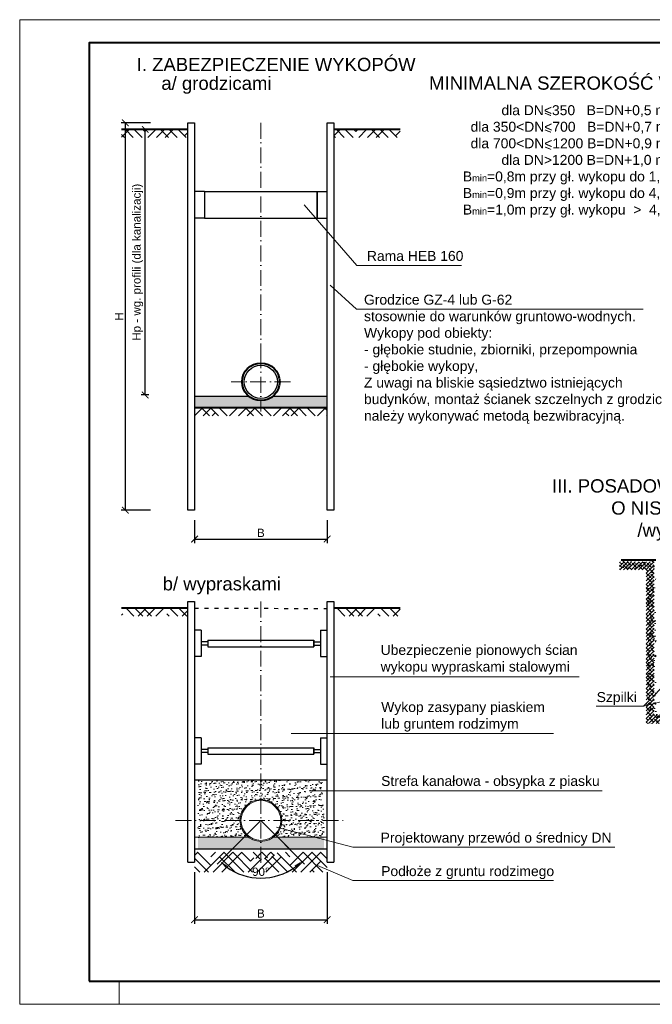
# Model space of a CAD drawing. Header units: millimetres. Extents: x 6893 to 8997, y -1620 to 1441.
# Tile 3 of 9: x 6893 to 7847, y -44 to 1441. Entities that reach past the tile are written whole.
import ezdxf

# ---------------------------------------------------------------- set-up
doc = ezdxf.new("R2010")
doc.units = ezdxf.units.MM
doc.header["$MEASUREMENT"] = 0
doc.linetypes.add('ACAD_ISO03W100', pattern=[30, 12, -18])
doc.linetypes.add('ACAD_ISO10W100', pattern=[18.5, 12, -3, 0.5, -3])
doc.layers.get('0').update_dxf_attribs({"lineweight": 13})
doc.layers.get('Defpoints').update_dxf_attribs({"lineweight": 13})
for name, color, linetype, lineweight in [('013', 2, 'Continuous', 25), ('04', 22, 'Continuous', 40), ('__tabela', 7, 'Continuous', 15), ('_wypełnienie', 252, 'Continuous', 5), ('opisy', 7, 'Continuous', 5), ('wymiary', 3, 'Continuous', 5)]:
    doc.layers.add(name, color=color, linetype=linetype, lineweight=lineweight)
doc.styles.add('3', font='banff.ttf')
doc.styles.add('ARIAL', font='arial.ttf')
doc.styles.get("Standard").update_dxf_attribs({"font": 'arial.ttf'})
doc.dimstyles.new('ISO-25', dxfattribs={"dimtxt": 2.5, "dimasz": 2.5, "dimexe": 1.25, "dimexo": 0.625, "dimtad": 1, "dimtxsty": 'Standard', "dimcen": 2.5, "dimadec": 0, "dimazin": 0, "dimtfac": 1, "dimtmove": 0, "dimatfit": 3, "dimfxl": 1, "dimarcsym": 0})
pattern_1 = [(45, (5172.92, 0), (19.887378, 33.14563), [150, -75]), (135, (5172.92, 0), (19.887378, -33.14563), [150, -75])]
pattern_2 = [(45, (5172.92, 34.5925), (19.88738, 33.14563), [150, -75]), (135, (5172.92, 34.5925), (19.88738, -33.14563), [150, -75])]

# ---------------------------------------------------------------- blocks, each defined once
blk = doc.blocks.new('_ArchTick')
at = {"color": 0, "linetype": 'ByBlock', "const_width": 0.15}
blk.add_lwpolyline([(-0.5, -0.5), (0.5, 0.5)], dxfattribs=at)
blk = doc.blocks.new('*D272')
at = {"layer": 'Defpoints', "color": 0}
for p in [(7157, 701.5), (7357, 701.5), (7357, 658)]:
    blk.add_point(p, dxfattribs=at)
at = {"layer": 'wymiary', "color": 0, "lineweight": -2}
for p, q in [((7157, 686.5), (7157, 651.7)), ((7357, 686.5), (7357, 651.7)), ((7157, 658), (7357, 658))]:
    blk.add_line(p, q, dxfattribs=at)
at = {"layer": 'wymiary', "color": 0, "lineweight": -2, "xscale": 10, "yscale": 10, "zscale": 10, "rotation": 180}
blk.add_blockref('_ArchTick', (7157, 658), dxfattribs=at)
at = {"layer": 'wymiary', "color": 0, "lineweight": -2, "xscale": 10, "yscale": 10, "zscale": 10}
blk.add_blockref('_ArchTick', (7357, 658), dxfattribs=at)
at = {"layer": 'wymiary', "color": 0, "insert": (7257, 667.4), "char_height": 12.5, "attachment_point": 5, "style": 'ARIAL'}
blk.add_mtext('B', dxfattribs=at)
blk = doc.blocks.new('*D273')
at = {"layer": 'Defpoints', "color": 0}
for p in [(7052.6, 1285.8), (7105.7, 1285.8), (7105.7, 701.5)]:
    blk.add_point(p, dxfattribs=at)
at = {"layer": 'wymiary', "color": 0, "lineweight": -2}
for p, q in [((7090.7, 1285.8), (7046.3, 1285.8)), ((7052.6, 701.5), (7052.6, 1285.8)), ((7090.7, 701.5), (7046.3, 701.5))]:
    blk.add_line(p, q, dxfattribs=at)
at = {"layer": 'wymiary', "color": 0, "lineweight": -2, "xscale": 10, "yscale": 10, "zscale": 10}
for p, rotation in [((7052.6, 1285.8), 90), ((7052.6, 701.5), 270)]:
    blk.add_blockref('_ArchTick', p, dxfattribs=dict(at, rotation=rotation))
at = {"layer": 'wymiary', "color": 0, "insert": (7043.2, 993.6), "char_height": 12.5, "attachment_point": 5, "rotation": 90, "style": 'ARIAL'}
blk.add_mtext('H', dxfattribs=at)
blk = doc.blocks.new('*D276')
at = {"layer": 'Defpoints', "color": 0}
for p in [(7157, 170.6), (7357, 170.6), (7357, 84)]:
    blk.add_point(p, dxfattribs=at)
at = {"layer": 'wymiary', "color": 0, "lineweight": -2}
for p, q in [((7157, 155.6), (7157, 77.7)), ((7357, 155.6), (7357, 77.7)), ((7157, 84), (7357, 84))]:
    blk.add_line(p, q, dxfattribs=at)
at = {"layer": 'wymiary', "color": 0, "lineweight": -2, "xscale": 10, "yscale": 10, "zscale": 10, "rotation": 180}
blk.add_blockref('_ArchTick', (7157, 84), dxfattribs=at)
at = {"layer": 'wymiary', "color": 0, "lineweight": -2, "xscale": 10, "yscale": 10, "zscale": 10}
blk.add_blockref('_ArchTick', (7357, 84), dxfattribs=at)
at = {"layer": 'wymiary', "color": 0, "insert": (7257, 93.4), "char_height": 12.5, "attachment_point": 5, "style": 'ARIAL'}
blk.add_mtext('B', dxfattribs=at)
blk = doc.blocks.new('*D277')
at = {"layer": 'Defpoints', "color": 0}
for p in [(7257, 233.6), (7257, 233.6), (7224.3, 200.9), (7289.8, 200.9), (7234.5, 149.6)]:
    blk.add_point(p, dxfattribs=at)
at = {"layer": 'wymiary', "color": 0, "lineweight": -2}
for p, q in [((7220.7, 197.4), (7191.1, 167.7)), ((7293.3, 197.4), (7323, 167.7))]:
    blk.add_line(p, q, dxfattribs=at)
blk.add_arc((7257, 233.6), 87, 233.2389, 306.7611, dxfattribs=at)
at = {"layer": 'wymiary', "color": 0}
for points in [[(7206.3, 165.5), (7203.6, 162.4), (7195.5, 172.1)], [(7310.5, 162.4), (7307.7, 165.5), (7318.6, 172.1)]]:
    blk.add_solid(points, dxfattribs=at)
at = {"layer": 'wymiary', "color": 0, "insert": (7257, 156.2), "char_height": 12.5, "attachment_point": 5, "style": 'ARIAL'}
blk.add_mtext('90%%d', dxfattribs=at)
blk = doc.blocks.new('*D286')
at = {"layer": 'Defpoints', "color": 0}
for p in [(7082.6, 1275.8), (7103, 1275.8), (7103, 875.4)]:
    blk.add_point(p, dxfattribs=at)
at = {"layer": 'wymiary', "color": 0, "lineweight": -2}
for p, q in [((7088, 1275.8), (7076.3, 1275.8)), ((7082.6, 875.4), (7082.6, 1275.8)), ((7088, 875.4), (7076.3, 875.4))]:
    blk.add_line(p, q, dxfattribs=at)
at = {"layer": 'wymiary', "color": 0, "lineweight": -2, "xscale": 10, "yscale": 10, "zscale": 10}
for p, rotation in [((7082.6, 1275.8), 90), ((7082.6, 875.4), 270)]:
    blk.add_blockref('_ArchTick', p, dxfattribs=dict(at, rotation=rotation))
at = {"layer": 'wymiary', "color": 0, "insert": (7071.3, 1075.6), "char_height": 12.5, "attachment_point": 5, "rotation": 90, "style": 'ARIAL'}
blk.add_mtext('Hp - wg. profili (dla kanalizacji)', dxfattribs=at)

msp = doc.modelspace()

# ---------------------------------------------------------------- hatches: boundary and pattern name
at = {"layer": '_wypełnienie'}
h = msp.add_hatch(dxfattribs=at)
h.set_pattern_fill('HOUND', color=256, scale=150, angle=45, style=0)
h.set_pattern_definition(pattern_1)
h.paths.add_polyline_path([(7047.031, 1275.784), (7047.031, 1263.784), (7147.031, 1263.784), (7147.031, 1275.784)])
h = msp.add_hatch(dxfattribs=at)
h.set_pattern_fill('HOUND', color=256, scale=150, angle=45, style=0)
h.set_pattern_definition(pattern_1)
h.paths.add_polyline_path([(7367.031, 1275.784), (7367.031, 1263.784), (7467.031, 1263.784), (7467.031, 1275.784)])
h = msp.add_hatch(dxfattribs=at)
h.set_pattern_fill('AR-SAND', color=256, scale=2.1, angle=45, style=0)
h.set_pattern_definition([(82.5, (2052.1484, 655.6072), (-2.9547277, 2.767647), [0, -3.192, 0, -3.57, 0, -3.4125]), (52.5, (2052.1484, 655.607), (-1.562689, 6.8186574), [0, -1.722, 0, -2.877, 0, -1.1025]), (12.5, (2050.322, 653.7808), (4.6158615, 4.632668), [0, -1.05, 0, -3.78, 0, -4.935]), (2.5, (2050.322, 653.781), (3.1605885, 5.767152), [0, -0.525, 0, -2.478, 0, -2.835])])
h.paths.add_polyline_path([(7344.016, 874.065), (7356.781, 870.714), (7356.781, 874.065)], flags=16)
h.paths.add_polyline_path([(7344.016, 874.065), (7276.319, 874.065, -0.01987324), (7274.125, 872.619), (7284.288, 855.784), (7356.781, 855.784), (7356.781, 870.714)])
h.paths.add_polyline_path([(7274.125, 872.619, -0.13662328), (7257.031, 867.859), (7257.031, 855.784), (7284.288, 855.784)])
h.paths.add_polyline_path([(7257.031, 855.784), (7257.031, 867.859, -0.13662328), (7239.937, 872.619), (7229.774, 855.784)])
h.paths.add_polyline_path([(7157.281, 874.065), (7157.281, 855.784), (7229.774, 855.784), (7239.937, 872.619, -0.01987324), (7237.743, 874.065)])
h = msp.add_hatch(dxfattribs=at)
h.set_pattern_fill('HOUND', color=256, scale=150, angle=45, style=0)
h.set_pattern_definition(pattern_1)
h.paths.add_polyline_path([(7257.031, 843.784), (7257.031, 855.784), (7157.031, 855.784), (7157.031, 843.784)])
h.paths.add_polyline_path([(7357.031, 843.784), (7357.031, 855.784), (7257.031, 855.784), (7257.031, 843.784)])
h = msp.add_hatch(dxfattribs=at)
h.set_pattern_fill('AR-CONC', color=256, scale=0.1, style=0)
h.set_pattern_definition([(50, (3249.642, -2534.123), (18.218467, -1.59391), [1.905, -20.955]), (355, (3249.642, -2534.123), (-3.52428, 19.105664), [1.524, -16.764]), (100.451, (3251.16, -2534.255), (14.69425, 17.51167), [1.619, -17.809]), (46.1842, (3249.642, -2529.043), (27.1079, -4.20423), [2.8575, -31.4325]), (96.6356, (3251.9, -2529.393), (23.74042, 24.74256), [2.4285, -26.7135]), (351.184, (3249.642, -2529.043), (23.74046, 24.74251), [2.286, -25.146]), (21, (3252.182, -2530.313), (15.161488, -10.22655), [1.905, -20.955]), (326, (3252.182, -2530.313), (6.1802, 18.418797), [1.524, -16.764]), (71.4514, (3253.446, -2531.165), (21.34165, 8.192286), [1.619, -17.809]), (37.5, (3249.642, -2534.1225), (0.30886, 8.455504), [0, -16.5608, 0, -17.018, 0, -16.8275]), (7.5, (3249.642, -2534.1225), (6.681966, 10.018057), [0, -9.7028, 0, -16.1798, 0, -6.4135]), (327.5, (3243.978, -2534.1225), (13.5590595, -0.572874), [0, -6.35, 0, -19.812, 0, -26.289]), (317.5, (3241.438, -2534.123), (14.812918, 2.54265), [0, -8.255, 0, -13.1572, 0, -18.669])])
edge = h.paths.add_edge_path()
edge.add_spline(control_points=[(7929.679, 394.094), (7924.28, 394.473), (7910.312, 394.753), (7892.113, 390.484), (7872.369, 396.624), (7860.558, 395.276), (7852.864, 394.398)], knot_values=[0, 0, 0, 0, 6.49077993, 16.77115465, 21.67585798, 30.84355961, 30.84355961, 30.84355961, 30.84355961], degree=3, periodic=0)
edge.add_line((7852.864, 394.398), (7852.864, 613.992))
edge.add_line((7852.864, 613.992), (7840.78, 613.992))
edge.add_line((7840.78, 613.992), (7840.78, 382.314))
edge.add_line((7840.78, 382.314), (7929.679, 382.314))
edge.add_line((7929.679, 382.314), (7929.679, 394.094))
h.paths.add_polyline_path([(7852.864, 626.076), (7800.41, 626.076), (7800.41, 613.992), (7852.864, 613.992)])
h = msp.add_hatch(dxfattribs=at)
h.set_pattern_fill('ANSI38', color=256, scale=1.25, style=0)
h.set_pattern_definition([(45, (3247.142, -2536.6225), (-2.80633, 2.80633), []), (135, (3247.142, -2536.6225), (-8.41899, 2.80633), [9.921875, -5.953125])])
edge = h.paths.add_edge_path()
edge.add_spline(control_points=[(7929.679, 391.4), (7928.846, 391.47), (7928.012, 391.535), (7927.179, 391.594)], knot_values=[30.84355961, 30.84355961, 30.84355961, 30.84355961, 31.84570913, 31.84570913, 31.84570913, 31.84570913], degree=3, periodic=0)
edge.add_line((7927.179, 391.594), (7927.179, 379.814))
edge.add_line((7927.179, 379.814), (7929.679, 379.814))
edge.add_line((7929.679, 379.814), (7929.679, 391.4))
edge = h.paths.add_edge_path()
edge.add_spline(control_points=[(7927.179, 391.594), (7921.78, 391.973), (7907.812, 392.253), (7889.613, 387.984), (7869.869, 394.124), (7858.058, 392.776), (7850.364, 391.898)], knot_values=[0, 0, 0, 0, 6.49077993, 16.77115465, 21.67585798, 30.84355961, 30.84355961, 30.84355961, 30.84355961], degree=3, periodic=0)
edge.add_line((7850.364, 391.898), (7850.364, 611.492))
edge.add_line((7850.364, 611.492), (7838.28, 611.492))
edge.add_line((7838.28, 611.492), (7838.28, 379.814))
edge.add_line((7838.28, 379.814), (7927.179, 379.814))
edge.add_line((7927.179, 379.814), (7927.179, 391.594))
h.paths.add_polyline_path([(7850.364, 623.576), (7797.91, 623.576), (7797.91, 611.492), (7850.364, 611.492)])
h = msp.add_hatch(dxfattribs=at)
h.set_pattern_fill('HOUND', color=256, scale=150, angle=45, style=0)
h.set_pattern_definition(pattern_2)
h.paths.add_polyline_path([(7047.031, 553.644), (7047.031, 541.644), (7147.031, 541.644), (7147.031, 553.644)])
h = msp.add_hatch(dxfattribs=at)
h.set_pattern_fill('HOUND', color=256, scale=150, angle=45, style=0)
h.set_pattern_definition(pattern_2)
h.paths.add_polyline_path([(7367.031, 553.644), (7367.031, 541.644), (7467.031, 541.644), (7467.031, 553.644)])
h = msp.add_hatch(dxfattribs=at)
h.set_pattern_fill('AR-SAND', color=256, scale=5, angle=45, style=0)
h.set_pattern_definition([(82.5, (2300, 0), (-7.035066, 6.589636), [0, -7.6, 0, -8.5, 0, -8.125]), (52.5, (2300, 0), (-3.720688, 16.2349), [0, -4.1, 0, -6.85, 0, -2.625]), (12.5, (2295.651, -4.349), (10.990146, 11.030162), [0, -2.5, 0, -9, 0, -11.75]), (2.5, (2295.651, -4.349), (7.52521, 13.731314), [0, -1.25, 0, -5.9, 0, -6.75])])
h.paths.add_polyline_path([(7352.031, 233.644), (7352.031, 295.144), (7257.031, 295.144), (7257.031, 265.144, -0.41421356), (7288.531, 233.644)])
h.paths.add_polyline_path([(7162.031, 295.144), (7162.031, 233.644), (7225.531, 233.644, -0.41421356), (7257.031, 265.144), (7257.031, 295.144)])
h.paths.add_polyline_path([(7225.531, 233.644), (7162.031, 233.644), (7162.031, 208.055), (7238.662, 208.055, -0.24158789)])
h.paths.add_polyline_path([(7286.343, 222.108, -0.14429435), (7275.401, 208.055), (7339.874, 208.055)])
h.paths.add_polyline_path([(7339.874, 208.055), (7352.031, 208.055), (7352.031, 233.644), (7288.531, 233.644, -0.09401616), (7286.343, 222.108)])
h = msp.add_hatch(dxfattribs=at)
h.set_pattern_fill('AR-SAND', color=256, scale=2, angle=45, style=0)
h.set_pattern_definition([(82.5, (2300, 0), (-2.8140264, 2.6358542), [0, -3.04, 0, -3.4, 0, -3.25]), (52.5, (2300, 0), (-1.488275, 6.4939595), [0, -1.64, 0, -2.74, 0, -1.05]), (12.5, (2298.2605, -1.7395), (4.3960585, 4.4120648), [0, -1, 0, -3.6, 0, -4.7]), (2.5, (2298.2605, -1.7395), (3.0100843, 5.4925257), [0, -0.5, 0, -2.36, 0, -2.7])])
h.paths.add_polyline_path([(7339.874, 208.055), (7352.031, 204.864), (7352.031, 208.055)], flags=16)
h.paths.add_polyline_path([(7339.874, 208.055), (7275.401, 208.055, -0.01987324), (7273.311, 206.677), (7282.99, 190.644), (7352.031, 190.644), (7352.031, 204.864)])
h.paths.add_polyline_path([(7273.311, 206.677, -0.13662328), (7257.031, 202.144), (7257.031, 190.644), (7282.99, 190.644)])
h.paths.add_polyline_path([(7257.031, 190.644), (7257.031, 202.144, -0.13662328), (7240.751, 206.677), (7231.072, 190.644)])
h.paths.add_polyline_path([(7162.031, 208.055), (7162.031, 190.644), (7231.072, 190.644), (7240.751, 206.677, -0.01987324), (7238.662, 208.055)])
h = msp.add_hatch(dxfattribs=at)
h.set_pattern_fill('HOUND', color=256, scale=150, angle=45, style=0)
h.set_pattern_definition([(45, (5172.92, 13.0925), (19.88738, 33.14563), [150, -75]), (135, (5172.92, 13.0925), (19.88738, -33.14563), [150, -75])])
h.paths.add_polyline_path([(7157.031, 185.644), (7157.031, 155.644), (7302.434, 155.644), (7275.711, 180.786, -0.33569886), (7231.931, 185.644)])
h.paths.add_polyline_path([(7282.131, 185.644, -0.05531283), (7275.711, 180.786), (7302.434, 155.644), (7357.031, 155.644), (7357.031, 185.644)])
h = msp.add_hatch(dxfattribs=at)
h.set_pattern_fill('HOUND', color=256, scale=150, angle=45, style=0)
h.set_pattern_definition([(45, (2300, 0), (19.887378, 33.14563), [150, -75]), (135, (2300, 0), (19.887378, -33.14563), [150, -75])])
h.paths.add_polyline_path([(7277.143, 181.685), (7272.059, 185.644), (7257.031, 185.644), (7257.031, 175.644, 0.14693663)])
h.paths.add_polyline_path([(7277.143, 181.685, 0.04370241), (7282.131, 185.644), (7272.059, 185.644)])
h.paths.add_polyline_path([(7257.031, 175.644), (7257.031, 185.644), (7231.931, 185.644, 0.19187114)])

# ---------------------------------------------------------------- linework, layer by layer
at = {"layer": '013'}
for p, q in [((7147.031, 1285.784), (7157.031, 1285.784)), ((7147.031, 701.496), (7147.031, 1285.784)), ((7157.031, 1285.784), (7157.031, 701.496)), ((7357.031, 701.496), (7357.031, 1285.784)), ((7357.031, 1285.784), (7367.031, 1285.784)), ((7367.031, 1285.784), (7367.031, 701.496)), ((7172.031, 1182.029), (7157.031, 1182.029)), ((7172.031, 1182.029), (7342.031, 1182.029)), ((7172.031, 1182.029), (7172.031, 1142.029)), ((7172.031, 1182.029), (7172.031, 1142.029)), ((7342.031, 1142.029), (7342.031, 1182.029)), ((7342.031, 1182.029), (7342.031, 1142.029)), ((7342.031, 1182.029), (7357.031, 1182.029)), ((7342.031, 1182.029), (7342.031, 1142.029)), ((7172.031, 1164.529), (7172.031, 1164.529)), ((7172.031, 1159.529), (7172.031, 1159.529)), ((7342.031, 1164.529), (7342.031, 1164.529)), ((7342.031, 1159.529), (7342.031, 1159.529)), ((7172.031, 1142.029), (7157.031, 1142.029)), ((7172.031, 1142.029), (7342.031, 1142.029)), ((7342.031, 1142.029), (7357.031, 1142.029)), ((7157.031, 873.784), (7237.867, 873.784)), ((7276.195, 873.784), (7357.031, 873.784)), ((7157.031, 701.496), (7147.031, 701.496)), ((7367.031, 701.496), (7357.031, 701.496)), ((7147.031, 170.644), (7147.031, 563.644)), ((7147.031, 563.644), (7157.031, 563.644)), ((7157.031, 563.644), (7157.031, 170.644)), ((7357.031, 170.644), (7357.031, 563.644)), ((7357.031, 563.644), (7367.031, 563.644)), ((7367.031, 563.644), (7367.031, 170.644)), ((7167.031, 520.735), (7157.031, 520.735)), ((7167.031, 520.735), (7167.031, 480.735)), ((7347.031, 520.735), (7347.031, 480.735)), ((7347.031, 520.735), (7357.031, 520.735)), ((7177.031, 505.735), (7337.031, 505.735)), ((7177.031, 505.735), (7177.031, 495.735)), ((7337.031, 495.735), (7337.031, 505.735)), ((7337.031, 505.735), (7337.031, 495.735)), ((7177.031, 503.235), (7167.031, 503.235)), ((7177.031, 498.235), (7167.031, 498.235)), ((7177.031, 495.735), (7337.031, 495.735)), ((7337.031, 503.235), (7347.031, 503.235)), ((7337.031, 498.235), (7347.031, 498.235)), ((7167.031, 480.735), (7157.031, 480.735)), ((7347.031, 480.735), (7357.031, 480.735)), ((7167.031, 358.418), (7157.031, 358.418)), ((7167.031, 358.418), (7167.031, 318.418)), ((7347.031, 358.418), (7347.031, 318.418)), ((7347.031, 358.418), (7357.031, 358.418)), ((7177.031, 343.418), (7337.031, 343.418)), ((7177.031, 343.418), (7177.031, 333.418)), ((7337.031, 333.418), (7337.031, 343.418)), ((7337.031, 343.418), (7337.031, 333.418)), ((7177.031, 340.918), (7167.031, 340.918)), ((7177.031, 335.918), (7167.031, 335.918)), ((7177.031, 333.418), (7337.031, 333.418)), ((7337.031, 340.918), (7347.031, 340.918)), ((7337.031, 335.918), (7347.031, 335.918)), ((7167.031, 318.418), (7157.031, 318.418)), ((7347.031, 318.418), (7357.031, 318.418)), ((7157.031, 295.144), (7357.031, 295.144)), ((7157.031, 190.644), (7357.031, 190.644)), ((7147.031, 170.644), (7157.031, 170.644)), ((7357.031, 170.644), (7367.031, 170.644))]:
    msp.add_line(p, q, dxfattribs=at)
at = {"layer": '013', "linetype": 'ACAD_ISO03W100', "ltscale": 0.5}
msp.add_line((7157.031, 553.644), (7357.031, 553.537), dxfattribs=at)
at = {"layer": '013'}
msp.add_circle((7257.031, 895.209), 25, dxfattribs=at)
at = {"layer": '04'}
for p, q in [((7147.031, 1275.784), (7047.031, 1275.784)), ((7467.031, 1275.784), (7367.031, 1275.784)), ((7357.031, 855.784), (7157.031, 855.784)), ((7852.864, 626.076), (7800.41, 626.076)), ((7147.031, 553.644), (7047.031, 553.644)), ((7467.031, 553.644), (7367.031, 553.644))]:
    msp.add_line(p, q, dxfattribs=at)
msp.add_circle((7257.031, 895.209), 28.339, dxfattribs=at)
at = {"layer": '__tabela'}
for p, q in [((6893.264, -8.633), (6893.264, -43.633)), ((7043.264, -8.633), (7043.264, -43.633))]:
    msp.add_line(p, q, dxfattribs=at)
msp.add_lwpolyline([(6893.264, -43.633), (8993.264, -43.633), (8993.264, 1441.367), (6893.264, 1441.367)], close=True, dxfattribs=at)
at = {"layer": '__tabela', "lineweight": 40}
msp.add_lwpolyline([(6998.264, -8.633), (8958.264, -8.633), (8958.264, 1406.367), (6998.264, 1406.367)], close=True, dxfattribs=at)
at = {"layer": '_wypełnienie'}
for p, q in [((7157.031, 208.644), (7237.867, 208.644)), ((7276.195, 208.644), (7357.031, 208.644))]:
    msp.add_line(p, q, dxfattribs=at)
at = {"layer": 'opisy'}
for p, q in [((7401.592, 1070.477), (7322.188, 1162.235)), ((7559.678, 1070.477), (7401.592, 1070.477)), ((7401.45, 1004.806), (7361.374, 1040.999)), ((7833.837, 1004.806), (7401.45, 1004.806)), ((7736.837, 450.258), (7361.768, 450.258)), ((7875.53, 447.814), (7834.336, 406.027)), ((7983.658, 443.737), (7834.336, 406.027)), ((7834.336, 406.027), (7762.889, 406.027)), ((7698.418, 364.879), (7302.823, 364.879)), ((7771.667, 278.131), (7330.324, 278.131)), ((7395.921, 193.342), (7280.773, 223.57)), ((7790.841, 193.342), (7395.921, 193.342)), ((7395.921, 143.073), (7342.313, 165.626)), ((7698.326, 143.073), (7395.921, 143.073))]:
    msp.add_line(p, q, dxfattribs=at)
at = {"layer": 'wymiary', "linetype": 'ACAD_ISO10W100', "ltscale": 2}
for p, q in [((7257.031, 1285.784), (7257.031, 939.842)), ((7257.031, 939.842), (7257.031, 850.575)), ((7301.665, 895.209), (7212.398, 895.209)), ((7257.031, 563.644), (7257.031, 164.106)), ((7128.184, 233.644), (7385.878, 233.644))]:
    msp.add_line(p, q, dxfattribs=at)
at = {"layer": 'wymiary'}
for p, q in [((7257.031, 233.644), (7214.031, 190.644)), ((7300.031, 190.644), (7257.031, 233.644))]:
    msp.add_line(p, q, dxfattribs=at)
for radius in [31.5, 30]:
    msp.add_circle((7257.031, 233.644), radius, dxfattribs=at)

# ---------------------------------------------------------------- texts
at = {"layer": 'opisy', "style": 'ARIAL'}
for p in [(7694.027, 1294.877), (7694.027, 1269.694), (7694.027, 1243.934)]:
    msp.add_text('I', height=10, rotation=68.572832, dxfattribs=at).set_placement(p)
msp.add_text('Szpilki', height=15, dxfattribs=at).set_placement((7763.437, 412.214))
at = {"layer": 'opisy'}
for s, insert, char_height, width, attachment_point in [('{\\fArial|b0|i0|c0|p34;I. ZABEZPIECZENIE WYKOP\\fArial|b0|i0|c238|p34;Ó\\fArial|b0|i0|c0|p34;W}', (7280.055, 1373.673), 20, 506.2918, 5), ('{\\fArial|b0|i0|c0|p34;a/ grodzicami}', (7189.972, 1342.557), 20, 506.2918, 5), ('{\\fArial|b0|i0|c0|p34;MINIMALNA SZEROKO\\fArial|b0|i0|c238|p34;ŚĆ\\fArial|b0|i0|c0|p34; WYKOPU "B":}', (7772.905, 1345.627), 20, 556.878, 5), ('{\\fArial|b0|i0|c0|p34;Rama HEB 160}', (7416.906, 1092.589), 15, 197.1822, 1), ('Grodzice GZ-4 lub G-62\\Pstosownie do warunków gruntowo-wodnych.\\PWykopy pod obiekty:\\P- głębokie studnie, zbiorniki, przepompownia\\P- głębokie wykopy,\\PZ uwagi na bliskie sąsiedztwo istniejących budynków, montaż ścianek szczelnych z grodzic należy wykonywać metodą bezwibracyjną.', (7412.532, 1026.623), 15, 449.9907, 1), ('{\\fArial|b0|i0|c0|p34;III. POSADOWIENIE NA GRUNTACH\\PO NISKIEJ NO\\fArial|b0|i0|c238|p34;Ś\\fArial|b0|i0|c0|p34;NO\\fArial|b0|i0|c238|p34;Ś\\fArial|b0|i0|c0|p34;CI\\P/wymiana gruntu/}', (7931.294, 701.876), 20, 471.6238, 5), ('{\\fArial|b0|i0|c0|p34;b/ wypraskami}', (7198.159, 587.604), 20, 506.2918, 5)]:
    msp.add_mtext(s, dxfattribs=dict(at, insert=insert, char_height=char_height, width=width, attachment_point=attachment_point))
for s, insert, char_height, width, attachment_point, style in [('\\P          dla DN<350   B=DN+0,5 m\\P  dla 350<DN<700   B=DN+0,7 m\\P  dla 700<DN<1200 B=DN+0,9 m\\P          dla DN>1200 B=DN+1,0 m\\PB{\\H0.668x;min\\fArial|b0|i0|c238|p34;\\H1.497x;=0,8m przy gł. wykopu do 1,75 m\\P}B{\\H0.668x;min\\fArial|b0|i0|c238|p34;\\H1.497x;=0,9m przy gł. wykopu do 4,00 m\\P}B\\H0.668x;min\\fArial|b0|i0|c238|p34;\\H1.497x;=1,0m przy gł. wykopu  >  4,00 m', (7561.67, 1240.167), 14.98634, 491.8429, 4, 'ARIAL'), ('{\\fArial|b0|i0|c0|p34;Ubezpieczenie pionowych \\fArial|b0|i0|c238|p34;ś\\fArial|b0|i0|c0|p34;cian\\Pwykopu wypraskami stalowymi}', (7437.675, 498.285), 15, 410.5416, 1, '3'), ('{\\fArial|b0|i0|c238|p34;Wykop zasypany piaskiem\\Plub gruntem rodzimym}', (7438.519, 412.183), 15, 410.5416, 1, '3'), ('{\\fArial|b0|i0|c0|p34;Strefa kana\\fArial|b0|i0|c238|p34;ł\\fArial|b0|i0|c0|p34;owa\\fArial|b0|i0|c238|p34; - \\fArial|b0|i0|c0|p34;obsypka z piasku}', (7438.426, 300.776), 15, 410.5416, 1, '3'), ('{\\fArial|b0|i0|c0|p34;Projektowany \\fArial|b0|i0|c238|p34;przewód \\fArial|b0|i0|c0|p34;o \\fArial|b0|i0|c238|p34;ś\\fArial|b0|i0|c0|p34;rednicy DN}', (7437.675, 215.257), 15, 410.5416, 1, '3'), ('{\\fArial|b0|i0|c238|p34;Podłoże z gruntu rodzimego}', (7438.426, 164.736), 15, 410.5416, 1, '3')]:
    msp.add_mtext(s, dxfattribs=dict(at, insert=insert, char_height=char_height, width=width, attachment_point=attachment_point, style=style))

# ---------------------------------------------------------------- dimensions: what is measured, and where the dimension line sits
at = {"layer": 'wymiary'}
for base, p1, p2, text, picture, middle in [((7082.578, 1275.784), (7103.042, 875.417), (7103.042, 1275.784), 'Hp - wg. profili (dla kanalizacji)', '*D286', (7071.259, 1075.601)), ((7052.578, 1285.784), (7105.746, 701.496), (7105.746, 1285.784), 'H', '*D273', (7043.203, 993.64))]:
    dim = msp.add_linear_dim(base=base, p1=p1, p2=p2, angle=90, text=text, dimstyle='ISO-25', override={"dimscale": 5, "dimasz": 2, "dimexo": 3, "dimtxsty": 'ARIAL', "dimblk1": 'ArchTick', "dimblk2": 'ArchTick', "dimsah": 1}, dxfattribs=at)
    dim.commit()
    dim.dimension.update_dxf_attribs({"geometry": picture, "text_midpoint": middle})
for base, p1, p2, picture, middle in [((7357.031, 657.991), (7157.031, 701.496), (7357.031, 701.496), '*D272', (7257.031, 667.366)), ((7357.031, 83.992), (7157.031, 170.644), (7357.031, 170.644), '*D276', (7257.031, 93.367))]:
    dim = msp.add_linear_dim(base=base, p1=p1, p2=p2, text='B', dimstyle='ISO-25', override={"dimscale": 5, "dimasz": 2, "dimexo": 3, "dimtxsty": 'ARIAL', "dimblk1": 'ArchTick', "dimblk2": 'ArchTick', "dimsah": 1}, dxfattribs=at)
    dim.commit()
    dim.dimension.update_dxf_attribs({"geometry": picture, "text_midpoint": middle})
dim = msp.add_angular_dim_2l(base=(7234.513, 149.606), line1=((7257.031, 233.644), (7289.782, 200.894)), line2=((7257.031, 233.644), (7224.28, 200.894)), dimstyle='ISO-25', override={"dimscale": 5, "dimexo": 1, "dimtxsty": 'ARIAL'}, dxfattribs=at)
dim.commit()
dim.dimension.update_dxf_attribs({"geometry": '*D277', "text_midpoint": (7257.031, 156.229)})

doc.saveas('drawing.dxf')
